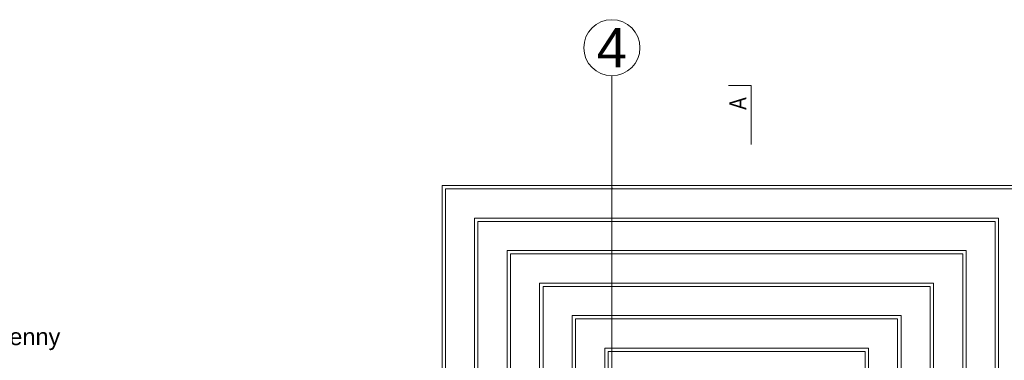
# Model space of a CAD drawing. Header units: millimetres. Extents: x -573548 to 674770, y -210017 to -47794.
# Tile 161 of 234: x 96121 to 104894, y -92077 to -89040. Entities that reach past the tile are written whole.
import ezdxf
from ezdxf.enums import TextEntityAlignment as Align

# ---------------------------------------------------------------- set-up
doc = ezdxf.new("R2010")
doc.units = ezdxf.units.MM
for name, color, linetype, lineweight in [('A.02 RZUT PIWNICY_is$0$0_Nr_pióra__25', 8, 'Continuous', 9), ('A.02 RZUT PIWNICY_is$0$opisy inne_Nr_pióra__1', 8, 'Continuous', 9), ('A.02 RZUT PIWNICY_is$0$opisy inne_Nr_pióra__25', 8, 'Continuous', 9), ('A.02 RZUT PIWNICY_is$0$SCHODY_Nr_pióra__1', 8, 'Continuous', 9), ('A.02 RZUT PIWNICY_is$0$Structural - Grid', 8, 'Continuous', 9), ('A.02 RZUT PIWNICY_is$0$Structural - Grid_Nr_pióra__17', 8, 'Continuous', 9)]:
    doc.layers.add(name, color=color, linetype=linetype, lineweight=lineweight)
doc.styles.add('A.02 RZUT PIWNICY_is$0$STYL_AUTOMATYCZNY_1', font='arial.ttf')
doc.styles.add('A.02 RZUT PIWNICY_is$0$STYL_AUTOMATYCZNY_4', font='arial.ttf', dxfattribs={"width": 0.8})

# ---------------------------------------------------------------- blocks, each defined once
blk = doc.blocks.new('A.02 RZUT PIWNICY_is$0$Standardowy znacznik osi')
at = {"layer": 'A.02 RZUT PIWNICY_is$0$Structural - Grid_Nr_pióra__17'}
for p, q in [((1000, 0), (17855.4, 0)), ((17855.4, 0), (18855.4, 0))]:
    blk.add_line(p, q, dxfattribs=at)
blk.add_circle((19105.4, 0), 250, dxfattribs=at)
blk.add_point((17855.4, 0), dxfattribs=at)
blk.add_point((17855.4, 0), dxfattribs=at)
at = {"layer": 'A.02 RZUT PIWNICY_is$0$Structural - Grid_Nr_pióra__17', "style": 'A.02 RZUT PIWNICY_is$0$STYL_AUTOMATYCZNY_1'}
for tag, p in [('AC_MarkerText_1_0', (5, -80)), ('AC_MarkerText_1_1', (19360.4, -80))]:
    blk.add_attdef(tag, text='', height=350, rotation=270, dxfattribs=at).set_placement(p, align=Align.TOP_CENTER)
blk = doc.blocks.new('A.02 RZUT PIWNICY_is')
at = {"layer": 'A.02 RZUT PIWNICY_is$0$0_Nr_pióra__25'}
blk.add_lwpolyline([(103207.8, -90152.9), (103207.7, -89627.9), (103007.7, -89627.9)], dxfattribs=at)
at = {"layer": 'A.02 RZUT PIWNICY_is$0$SCHODY_Nr_pióra__1'}
for points in [[(100453.9, -92867.8), (100453.9, -90517.8), (105703.9, -90517.8), (105703.9, -92867.8)], [(100483.9, -92867.8), (100483.9, -90547.8), (105673.9, -90547.8), (105673.9, -92867.8)], [(100743.9, -92867.8), (100743.9, -90807.8), (105413.9, -90807.8), (105413.9, -92867.8)], [(100773.9, -92867.8), (100773.9, -90837.8), (105383.9, -90837.8), (105383.9, -92867.8)], [(101033.9, -92877.8), (101033.9, -91097.8), (105123.9, -91097.8), (105123.9, -92877.8)], [(101063.9, -92877.8), (101063.9, -91127.8), (105093.9, -91127.8), (105093.9, -92877.8)], [(104833.9, -92877.8), (104833.9, -91387.8), (101323.9, -91387.8), (101323.9, -92877.8)], [(104803.9, -92877.8), (104803.9, -91417.8), (101353.9, -91417.8), (101353.9, -92877.8)], [(101613.9, -92967.8), (101613.9, -91677.8), (104543.9, -91677.8), (104543.9, -92967.8)], [(101643.9, -92967.8), (101643.9, -91707.8), (104513.9, -91707.8), (104513.9, -92967.8)], [(104253.9, -92967.8), (104253.9, -91967.8), (101903.9, -91967.8), (101903.9, -92967.8)], [(104223.9, -92967.8), (104223.9, -91997.8), (101933.9, -91997.8), (101933.9, -92967.8)]]:
    blk.add_lwpolyline(points, dxfattribs=at)
at = {"layer": 'A.02 RZUT PIWNICY_is$0$Structural - Grid'}
ref = blk.add_blockref('A.02 RZUT PIWNICY_is$0$Standardowy znacznik osi', (101967.3, -108395.1), dxfattribs=dict(at, zscale=1000, rotation=90))
ref.add_attrib('AC_MarkerText_1_1', '4', dxfattribs={"layer": 'A.02 RZUT PIWNICY_is$0$Structural - Grid_Nr_pióra__17', "color": 20, "lineweight": 15, "true_color": 0xf73328, "height": 350, "rotation": 360, "style": 'A.02 RZUT PIWNICY_is$0$STYL_AUTOMATYCZNY_1'}).set_placement((101967.3, -89114.7), align=Align.TOP_CENTER)
at = {"layer": 'A.02 RZUT PIWNICY_is$0$opisy inne_Nr_pióra__1', "insert": (96080.3, -91888.9), "char_height": 150, "attachment_point": 5, "style": 'A.02 RZUT PIWNICY_is$0$STYL_AUTOMATYCZNY_1'}
blk.add_mtext('\\A1;{\\pqc;\\fArial|b0|i0|c238|p0;\\W1.000000;fundament kamienny}', dxfattribs=at)
at = {"layer": 'A.02 RZUT PIWNICY_is$0$opisy inne_Nr_pióra__25', "insert": (103165, -89843.1), "char_height": 150, "attachment_point": 7, "rotation": 90.00125, "style": 'A.02 RZUT PIWNICY_is$0$STYL_AUTOMATYCZNY_4'}
blk.add_mtext('\\A1;{\\pql;\\fArial|b0|i0|c238|p0;\\W0.800000;A}', dxfattribs=at)

msp = doc.modelspace()

# ---------------------------------------------------------------- block references
at = {"ltscale": 10}
msp.add_blockref('A.02 RZUT PIWNICY_is', (-570.2, 0), dxfattribs=at)

doc.saveas('drawing.dxf')
